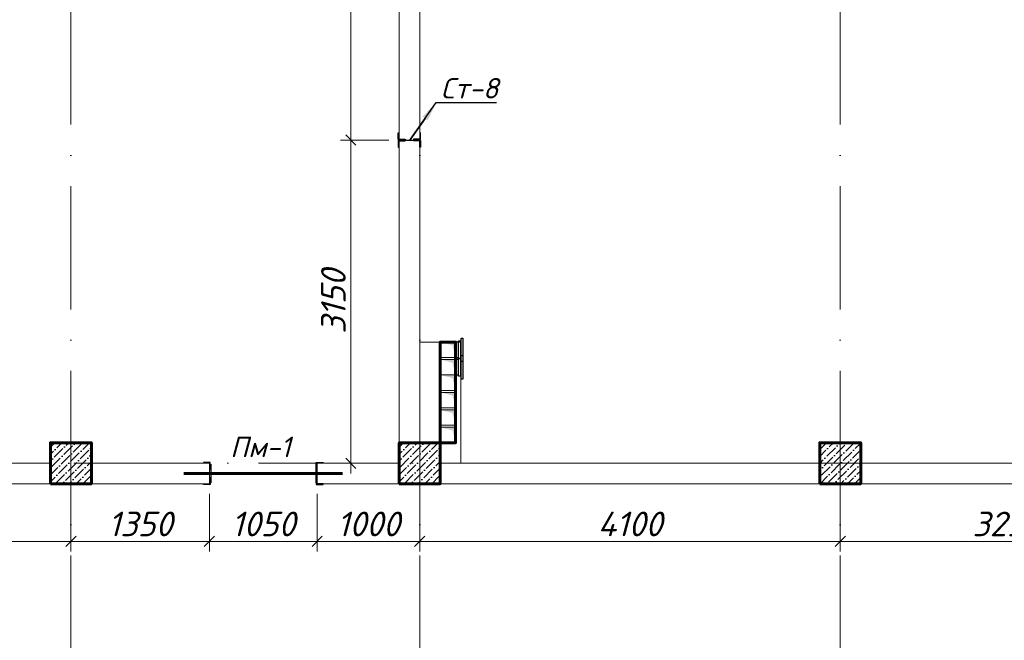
# Model space of a CAD drawing. Header units: millimetres. Extents: x 363306 to 7757304, y 1022887 to 1207196.
# Tile 200 of 256: x 1025562 to 1035162, y 1077084 to 1083133. Entities that reach past the tile are written whole.
import ezdxf
from ezdxf import colors
from ezdxf.entities.mleader import LeaderData, LeaderLine
from ezdxf.math import Vec2, Vec3

# ---------------------------------------------------------------- set-up
doc = ezdxf.new("R2010")
doc.units = ezdxf.units.MM
doc.linetypes.add('ACAD_ISO10W100', pattern=[18, 12, -3, 0, -3])
for name, color, linetype, lineweight in [('.', 7, 'Continuous', 15), ('5   0.30', 1, 'Continuous', 30), ('размеры', 12, 'Continuous', 15)]:
    doc.layers.add(name, color=color, linetype=linetype, lineweight=lineweight)
doc.layers.add('0 @ 100', color=7, linetype='Continuous')
doc.layers.add('kcd_tx', color=7, linetype='Continuous')
doc.styles.add('iso', font='isocpeur.TTF')
doc.styles.add('ISOCPEUR', font='isocpeur.TTF')
doc.styles.get("Standard").update_dxf_attribs({"font": 'isocpeui.ttf'})
doc.styles.add('ГОСТ 2.304', font='isocpeui.ttf')
doc.dimstyles.new('Санжар', dxfattribs={"dimtxt": 240, "dimasz": 200, "dimexe": 200, "dimexo": 200, "dimgap": 50, "dimtad": 1, "dimdec": 0, "dimtxsty": 'Standard', "dimblk": 'OBLIQUE', "dimcen": 2.5, "dimdle": 200, "dimclrd": 152, "dimclre": 152, "dimclrt": 152, "dimadec": 0, "dimazin": 0, "dimtfac": 1, "dimtdec": 0, "dimtmove": 0, "dimatfit": 3, "dimldrblk": 'OBLIQUE', "dimfxl": 0, "dimlwd": 0, "dimlwe": 0, "dimarcsym": 0})

# ---------------------------------------------------------------- blocks, each defined once
blk = doc.blocks.new('*U25')
at = {"color": 0, "linetype": 'ByBlock', "lineweight": -2, "ltscale": 100}
blk.add_lwpolyline([(0, 0), (63, 0), (63, 2.7, 0.414214), (60.7, 5), (12, 5, -0.414214), (5, 12), (5, 60.7, 0.414214), (2.7, 63), (0, 63)], format="xyb", close=True, dxfattribs=at)
blk = doc.blocks.new('*U35')
at = {"color": 0, "linetype": 'ByBlock', "lineweight": -2, "ltscale": 100}
blk.add_lwpolyline([(0, 0), (63, 0), (63, 2.7, 0.414214), (60.7, 5), (12, 5, -0.414214), (5, 12), (5, 60.7, 0.414214), (2.7, 63), (0, 63)], format="xyb", close=True, dxfattribs=at)
blk = doc.blocks.new('*U434')
at = {"color": 0, "linetype": 'ByBlock', "lineweight": -2, "ltscale": 100}
blk.add_lwpolyline([(0, 0), (63, 0), (63, 2.7, 0.414214), (60.7, 5), (12, 5, -0.414214), (5, 12), (5, 60.7, 0.414214), (2.7, 63), (0, 63)], format="xyb", close=True, dxfattribs=at)
blk = doc.blocks.new('_Oblique')
at = {"color": 0, "linetype": 'ByBlock', "lineweight": -2}
blk.add_line((-0.5, -0.5), (0.5, 0.5), dxfattribs=at)
blk = doc.blocks.new('*D749')
at = {"layer": 'Defpoints', "color": 0, "lineweight": 25, "transparency": 16777216}
for p in [(1028790.8, 1081960.4), (1029262.3, 1081960.4), (1029162.3, 1078810.4)]:
    blk.add_point(p, dxfattribs=at)
at = {"layer": 'kcd_tx', "lineweight": 0, "transparency": 16777216}
for p, q in [((1028790.8, 1078710.4), (1028790.8, 1082060.4)), ((1029162.3, 1081960.4), (1028690.8, 1081960.4)), ((1029062.3, 1078810.4), (1028690.8, 1078810.4))]:
    blk.add_line(p, q, dxfattribs=at)
at = {"layer": 'kcd_tx', "lineweight": 0, "transparency": 16777216, "xscale": 100, "yscale": 100, "zscale": 100}
for p, rotation in [((1028790.8, 1081960.4), 90), ((1028790.8, 1078810.4), 270)]:
    blk.add_blockref('_Oblique', p, dxfattribs=dict(at, rotation=rotation))
at = {"layer": 'kcd_tx', "lineweight": 30, "transparency": 16777216, "insert": (1028620.8, 1080385.4), "char_height": 240, "attachment_point": 5, "rotation": 90}
blk.add_mtext('3150', dxfattribs=at)
blk = doc.blocks.new('*D750')
at = {"layer": 'Defpoints', "color": 0, "lineweight": 25, "transparency": 16777216}
for p in [(1028790.8, 1085110.4), (1029162.3, 1085110.4), (1029262.3, 1081960.4)]:
    blk.add_point(p, dxfattribs=at)
at = {"layer": 'kcd_tx', "lineweight": 0, "transparency": 16777216}
for p, q in [((1028790.8, 1081860.4), (1028790.8, 1085210.4)), ((1029062.3, 1085110.4), (1028690.8, 1085110.4)), ((1029162.3, 1081960.4), (1028690.8, 1081960.4))]:
    blk.add_line(p, q, dxfattribs=at)
at = {"layer": 'kcd_tx', "lineweight": 0, "transparency": 16777216, "xscale": 100, "yscale": 100, "zscale": 100}
for p, rotation in [((1028790.8, 1085110.4), 90), ((1028790.8, 1081960.4), 270)]:
    blk.add_blockref('_Oblique', p, dxfattribs=dict(at, rotation=rotation))
at = {"layer": 'kcd_tx', "lineweight": 30, "transparency": 16777216, "insert": (1028620.8, 1083535.4), "char_height": 240, "attachment_point": 5, "rotation": 90}
blk.add_mtext('3150', dxfattribs=at)
blk = doc.blocks.new('*D561')
at = {"layer": 'Defpoints', "color": 0, "lineweight": 25, "transparency": 16777216}
for p in [(1023062.3, 1078618.3), (1026062.3, 1078610.4), (1026062.3, 1078048.3)]:
    blk.add_point(p, dxfattribs=at)
at = {"layer": 'kcd_tx', "lineweight": 0, "transparency": 16777216}
for p, q in [((1023062.3, 1078518.3), (1023062.3, 1077948.3)), ((1026062.3, 1078510.4), (1026062.3, 1077948.3)), ((1022962.3, 1078048.3), (1026162.3, 1078048.3))]:
    blk.add_line(p, q, dxfattribs=at)
at = {"layer": 'kcd_tx', "lineweight": 0, "transparency": 16777216, "xscale": 100, "yscale": 100, "zscale": 100, "rotation": 180}
blk.add_blockref('_Oblique', (1023062.3, 1078048.3), dxfattribs=at)
at = {"layer": 'kcd_tx', "lineweight": 0, "transparency": 16777216, "xscale": 100, "yscale": 100, "zscale": 100}
blk.add_blockref('_Oblique', (1026062.3, 1078048.3), dxfattribs=at)
at = {"layer": 'kcd_tx', "lineweight": 30, "transparency": 16777216, "insert": (1024562.3, 1078218.3), "char_height": 240, "attachment_point": 5}
blk.add_mtext('3000', dxfattribs=at)
blk = doc.blocks.new('*D562')
at = {"layer": 'Defpoints', "color": 0, "lineweight": 25, "transparency": 16777216}
for p in [(1026062.3, 1078610.4), (1027412.3, 1078610.4), (1027412.3, 1078048.3)]:
    blk.add_point(p, dxfattribs=at)
at = {"layer": 'kcd_tx', "lineweight": 0, "transparency": 16777216}
for p, q in [((1026062.3, 1078510.4), (1026062.3, 1077948.3)), ((1027412.3, 1078510.4), (1027412.3, 1077948.3)), ((1025962.3, 1078048.3), (1027512.3, 1078048.3))]:
    blk.add_line(p, q, dxfattribs=at)
at = {"layer": 'kcd_tx', "lineweight": 0, "transparency": 16777216, "xscale": 100, "yscale": 100, "zscale": 100, "rotation": 180}
blk.add_blockref('_Oblique', (1026062.3, 1078048.3), dxfattribs=at)
at = {"layer": 'kcd_tx', "lineweight": 0, "transparency": 16777216, "xscale": 100, "yscale": 100, "zscale": 100}
blk.add_blockref('_Oblique', (1027412.3, 1078048.3), dxfattribs=at)
at = {"layer": 'kcd_tx', "lineweight": 30, "transparency": 16777216, "insert": (1026737.3, 1078218.3), "char_height": 240, "attachment_point": 5}
blk.add_mtext('1350', dxfattribs=at)
blk = doc.blocks.new('*D563')
at = {"layer": 'Defpoints', "color": 0, "lineweight": 25, "transparency": 16777216}
for p in [(1027412.3, 1078610.4), (1028462.3, 1078610.4), (1028462.3, 1078048.3)]:
    blk.add_point(p, dxfattribs=at)
at = {"layer": 'kcd_tx', "lineweight": 0, "transparency": 16777216}
for p, q in [((1027412.3, 1078510.4), (1027412.3, 1077948.3)), ((1028462.3, 1078510.4), (1028462.3, 1077948.3)), ((1027312.3, 1078048.3), (1028562.3, 1078048.3))]:
    blk.add_line(p, q, dxfattribs=at)
at = {"layer": 'kcd_tx', "lineweight": 0, "transparency": 16777216, "xscale": 100, "yscale": 100, "zscale": 100, "rotation": 180}
blk.add_blockref('_Oblique', (1027412.3, 1078048.3), dxfattribs=at)
at = {"layer": 'kcd_tx', "lineweight": 0, "transparency": 16777216, "xscale": 100, "yscale": 100, "zscale": 100}
blk.add_blockref('_Oblique', (1028462.3, 1078048.3), dxfattribs=at)
at = {"layer": 'kcd_tx', "lineweight": 30, "transparency": 16777216, "insert": (1027937.3, 1078218.3), "char_height": 240, "attachment_point": 5}
blk.add_mtext('1050', dxfattribs=at)
blk = doc.blocks.new('*D564')
at = {"layer": 'Defpoints', "color": 0, "lineweight": 25, "transparency": 16777216}
for p in [(1028462.3, 1078610.4), (1029462.3, 1078610.4), (1029462.3, 1078048.3)]:
    blk.add_point(p, dxfattribs=at)
at = {"layer": 'kcd_tx', "lineweight": 0, "transparency": 16777216}
for p, q in [((1028462.3, 1078510.4), (1028462.3, 1077948.3)), ((1029462.3, 1078510.4), (1029462.3, 1077948.3)), ((1028362.3, 1078048.3), (1029562.3, 1078048.3))]:
    blk.add_line(p, q, dxfattribs=at)
at = {"layer": 'kcd_tx', "lineweight": 0, "transparency": 16777216, "xscale": 100, "yscale": 100, "zscale": 100, "rotation": 180}
blk.add_blockref('_Oblique', (1028462.3, 1078048.3), dxfattribs=at)
at = {"layer": 'kcd_tx', "lineweight": 0, "transparency": 16777216, "xscale": 100, "yscale": 100, "zscale": 100}
blk.add_blockref('_Oblique', (1029462.3, 1078048.3), dxfattribs=at)
at = {"layer": 'kcd_tx', "lineweight": 30, "transparency": 16777216, "insert": (1028962.3, 1078218.3), "char_height": 240, "attachment_point": 5}
blk.add_mtext('1000', dxfattribs=at)
blk = doc.blocks.new('*D565')
at = {"layer": 'Defpoints', "color": 0, "lineweight": 25, "transparency": 16777216}
for p in [(1029462.3, 1078610.4), (1033562.3, 1078610.4), (1033562.3, 1078048.3)]:
    blk.add_point(p, dxfattribs=at)
at = {"layer": 'kcd_tx', "lineweight": 0, "transparency": 16777216}
for p, q in [((1029462.3, 1078510.4), (1029462.3, 1077948.3)), ((1033562.3, 1078510.4), (1033562.3, 1077948.3)), ((1029362.3, 1078048.3), (1033662.3, 1078048.3))]:
    blk.add_line(p, q, dxfattribs=at)
at = {"layer": 'kcd_tx', "lineweight": 0, "transparency": 16777216, "xscale": 100, "yscale": 100, "zscale": 100, "rotation": 180}
blk.add_blockref('_Oblique', (1029462.3, 1078048.3), dxfattribs=at)
at = {"layer": 'kcd_tx', "lineweight": 0, "transparency": 16777216, "xscale": 100, "yscale": 100, "zscale": 100}
blk.add_blockref('_Oblique', (1033562.3, 1078048.3), dxfattribs=at)
at = {"layer": 'kcd_tx', "lineweight": 30, "transparency": 16777216, "insert": (1031512.3, 1078218.3), "char_height": 240, "attachment_point": 5}
blk.add_mtext('4100', dxfattribs=at)
blk = doc.blocks.new('*D566')
at = {"layer": 'Defpoints', "color": 0, "lineweight": 25, "transparency": 16777216}
for p in [(1033562.3, 1078610.4), (1036812.3, 1078610.4), (1036812.3, 1078048.3)]:
    blk.add_point(p, dxfattribs=at)
at = {"layer": 'kcd_tx', "lineweight": 0, "transparency": 16777216}
for p, q in [((1033562.3, 1078510.4), (1033562.3, 1077948.3)), ((1036812.3, 1078510.4), (1036812.3, 1077948.3)), ((1033462.3, 1078048.3), (1036912.3, 1078048.3))]:
    blk.add_line(p, q, dxfattribs=at)
at = {"layer": 'kcd_tx', "lineweight": 0, "transparency": 16777216, "xscale": 100, "yscale": 100, "zscale": 100, "rotation": 180}
blk.add_blockref('_Oblique', (1033562.3, 1078048.3), dxfattribs=at)
at = {"layer": 'kcd_tx', "lineweight": 0, "transparency": 16777216, "xscale": 100, "yscale": 100, "zscale": 100}
blk.add_blockref('_Oblique', (1036812.3, 1078048.3), dxfattribs=at)
at = {"layer": 'kcd_tx', "lineweight": 30, "transparency": 16777216, "insert": (1035187.3, 1078218.3), "char_height": 240, "attachment_point": 5}
blk.add_mtext('3250', dxfattribs=at)
blk = doc.blocks.new('EBF')
at = {"color": 5, "lineweight": 30, "ltscale": 100}
for points in [[(1294373.8, 1827283.5), (1294548.8, 1827283.5), (1294548.8, 1827263.5), (1294373.8, 1827263.5)], [(1294386.3, 1827283.5), (1294536.3, 1827283.5), (1294536.3, 1827310.5), (1294386.3, 1827310.5)], [(1294346.3, 1827255.5), (1294576.3, 1827255.5), (1294576.3, 1827240.5), (1294346.3, 1827240.5)]]:
    blk.add_lwpolyline(points, close=True, dxfattribs=at)
blk = doc.blocks.new('5TWE')
at = {"color": 116, "lineweight": 0, "true_color": 0x136734, "const_width": 30}
blk.add_lwpolyline([(671011.7, 1826860), (672561.7, 1826860)], dxfattribs=at)
at = {"layer": '5   0.30', "color": 5, "lineweight": 30, "ltscale": 200}
for p, q in [((671273.9, 1826952.1), (671273.9, 1826767.9)), ((672299.5, 1826952.1), (672299.5, 1826767.9))]:
    blk.add_line(p, q, dxfattribs=at)
at = {"layer": '5   0.30', "color": 5, "lineweight": 30, "ltscale": 200, "yscale": 1.05763968, "zscale": 1.05763968, "rotation": 180}
for p, xscale in [((671269.8, 1826968.4), 1.05763968), ((672303.5, 1826968.4), -1.05763968)]:
    blk.add_blockref('*U25', p, dxfattribs=dict(at, xscale=xscale))
at = {"layer": '5   0.30', "color": 5, "lineweight": 30, "ltscale": 200, "extrusion": (0, 0, -1), "yscale": 1.05763968, "zscale": -1.05763968}
for p, xscale in [((-671269.8, 1826753.5), 1.05763968), ((-672303.5, 1826753.5), -1.05763968)]:
    blk.add_blockref('*U25', p, dxfattribs=dict(at, xscale=xscale))
at = {"color": 18, "lineweight": 0, "true_color": 0x000000, "insert": (671463.5, 1827218.6), "char_height": 200, "width": 262.818, "attachment_point": 1}
blk.add_mtext('{\\C116;\\c3434259;Пм-1}', dxfattribs=at)
ml = blk.add_multileader_mtext('Standard')
ml.set_content('{\\fISOCPEUR|b0|i1|c204|p34;\\C5;Ст-6}', color=256, style='ISOCPEUR')
ml.set_leader_properties()
ml.build(insert=Vec2(0, 0))
ml.multileader.update_dxf_attribs({"text_left_attachment_type": 6, "text_right_attachment_type": 6, "dogleg_length": 0.208, "arrow_head_size": 187.5, "scale": 100})
ctx = ml.context
ctx.base_point, ctx.scale, ctx.char_height, ctx.arrow_head_size, ctx.landing_gap_size, ctx.plane_origin = Vec3(671509.9, 1827427), 100, 200, 187.5, 0, Vec3(675899.8, 1828882)
ctx.left_attachment, ctx.right_attachment, ctx.text_align_type = 6, 6, 1
notes = []
notes.append((ctx, [(1, (1, 1, 0), (672127.8, 1827427), (-1, 0), 20.8, [(2, [(671269.8, 1826968.4)], 0, []), (1, [(672322.3, 1826960), (672322.3, 1826960)], 0, [])])]))
ctx.mtext.insert, ctx.mtext.alignment, ctx.mtext.flow_direction = Vec3(671808.4, 1827667), 2, 5
for ctx, leaders in notes:
    for number, flags, end, landing, length, lines in leaders:
        leader = LeaderData()
        leader.index, (leader.has_last_leader_line, leader.has_dogleg_vector, leader.attachment_direction) = number, flags
        leader.last_leader_point, leader.dogleg_vector, leader.dogleg_length = Vec3(end), Vec3(landing), length
        for number, points, colour, breaks in lines:
            line = LeaderLine()
            line.index, line.vertices, line.color, line.breaks = number, Vec3.list(points), colors.encode_raw_color(colour), breaks
            leader.lines.append(line)
        ctx.leaders.append(leader)

msp = doc.modelspace()

# ---------------------------------------------------------------- hatches: boundary and pattern name
at = {"layer": '.', "lineweight": 0, "ltscale": 100, "transparency": 33554687}
h = msp.add_hatch(color=256, dxfattribs=at)
h.dxf.hatch_style = 1
h.paths.add_polyline_path([(1029662.268, 1079990.387), (1029812.268, 1079990.387), (1029812.268, 1079840.387), (1029782.216, 1079960.336)])
h = msp.add_hatch(color=256, dxfattribs=at)
h.dxf.hatch_style = 1
h.paths.add_polyline_path([(1029662.268, 1079820.387), (1029812.268, 1079820.387), (1029812.268, 1079670.387), (1029782.216, 1079790.336)])
h = msp.add_hatch(color=256, dxfattribs=at)
h.dxf.hatch_style = 1
h.paths.add_polyline_path([(1029662.268, 1079670.387), (1029812.268, 1079670.387), (1029812.268, 1079520.387), (1029782.216, 1079640.336)])
h = msp.add_hatch(color=256, dxfattribs=at)
h.dxf.hatch_style = 1
h.paths.add_polyline_path([(1029662.268, 1079500.387), (1029812.268, 1079500.387), (1029812.268, 1079350.387), (1029782.216, 1079470.336)])
h = msp.add_hatch(color=256, dxfattribs=at)
h.dxf.hatch_style = 1
h.paths.add_polyline_path([(1029662.268, 1079330.387), (1029812.268, 1079330.387), (1029812.268, 1079180.387), (1029782.216, 1079300.336)])
h = msp.add_hatch(color=256, dxfattribs=at)
h.dxf.hatch_style = 1
h.paths.add_polyline_path([(1029662.268, 1079160.387), (1029812.268, 1079160.387), (1029812.268, 1079010.387), (1029782.216, 1079130.336)])
at = {"ltscale": 100}
h = msp.add_hatch(dxfattribs=at)
h.set_pattern_fill('ANSI36', color=256, scale=15, style=0)
h.set_pattern_definition([(45, (-16017900.283, 10261840.387), (25.25697034, 92.60889125), [119.0625, -23.8125, 0, -23.8125])])
h.paths.add_polyline_path([(1026262.268, 1079010.387), (1025862.268, 1079010.387), (1025862.268, 1078610.387), (1026262.268, 1078610.387)])
h = msp.add_hatch(dxfattribs=at)
h.set_pattern_fill('ANSI36', color=256, scale=15, style=0)
h.set_pattern_definition([(45, (-16014500.283, 10261840.387), (25.25697034, 92.60889125), [119.0625, -23.8125, 0, -23.8125])])
h.paths.add_polyline_path([(1029662.268, 1079010.387), (1029262.268, 1079010.387), (1029262.268, 1078610.387), (1029662.268, 1078610.387)])
h = msp.add_hatch(dxfattribs=at)
h.set_pattern_fill('ANSI36', color=256, scale=15, style=0)
h.set_pattern_definition([(45, (-16019200.283, 10261840.387), (25.25697034, 92.60889125), [119.0625, -23.8125, 0, -23.8125])])
h.paths.add_polyline_path([(1033762.268, 1079010.387), (1033362.268, 1079010.387), (1033362.268, 1078610.387), (1033762.268, 1078610.387)])

# ---------------------------------------------------------------- linework, layer by layer
at = {"color": 1, "linetype": 'ACAD_ISO10W100', "lineweight": 9, "ltscale": 100}
for p, q in [((1026062.268, 1085110.387), (1026062.268, 1066417.835)), ((1029462.268, 1085110.387), (1029462.268, 1066417.835)), ((1033562.268, 1085110.387), (1033562.268, 1066417.835)), ((1043492.268, 1078810.387), (1014088.863, 1078810.387))]:
    msp.add_line(p, q, dxfattribs=at)
at = {"lineweight": 0, "ltscale": 100}
for p, q in [((1029262.268, 1079010.387), (1029262.268, 1084910.387)), ((1029462.268, 1079010.387), (1029462.268, 1084910.387)), ((1025862.268, 1078810.387), (1020262.268, 1078810.387)), ((1027412.268, 1078810.387), (1026262.268, 1078810.387)), ((1027412.268, 1078810.387), (1027412.268, 1078610.387)), ((1029262.268, 1078810.387), (1028462.268, 1078810.387)), ((1028462.268, 1078810.387), (1028462.268, 1078610.387)), ((1033362.268, 1078810.387), (1029662.268, 1078810.387)), ((1036812.268, 1078810.387), (1033762.268, 1078810.387)), ((1027412.268, 1078610.387), (1019262.267, 1078610.387)), ((1036812.268, 1078610.387), (1028462.268, 1078610.387))]:
    msp.add_line(p, q, dxfattribs=at)
at = {"color": 18, "lineweight": 0, "true_color": 0x000000}
msp.add_line((1029262.268, 1081960.387), (1029462.268, 1081960.387), dxfattribs=at)
at = {"color": 116, "lineweight": 0, "ltscale": 100, "true_color": 0x136734}
msp.add_lwpolyline([(1029462.268, 1079990.387), (1029862.268, 1079990.387), (1029862.268, 1078810.387)], dxfattribs=at)
at = {"color": 5, "lineweight": 60}
msp.add_lwpolyline([(1029662.268, 1079010.387), (1029812.268, 1079010.387), (1029812.268, 1079990.387), (1029662.268, 1079990.387)], close=True, dxfattribs=at)
at = {"lineweight": 0, "ltscale": 100}
for points in [[(1029662.268, 1079990.387), (1029812.268, 1079990.387), (1029812.268, 1079840.387), (1029662.268, 1079840.387)], [(1029662.268, 1079820.387), (1029812.268, 1079820.387), (1029812.268, 1079670.387), (1029662.268, 1079670.387)], [(1029662.268, 1079670.387), (1029812.268, 1079670.387), (1029812.268, 1079520.387), (1029662.268, 1079520.387)], [(1029662.268, 1079500.387), (1029812.268, 1079500.387), (1029812.268, 1079350.387), (1029662.268, 1079350.387)], [(1029662.268, 1079330.387), (1029812.268, 1079330.387), (1029812.268, 1079180.387), (1029662.268, 1079180.387)], [(1029662.268, 1079160.387), (1029812.268, 1079160.387), (1029812.268, 1079010.387), (1029662.268, 1079010.387)]]:
    msp.add_lwpolyline(points, close=True, dxfattribs=at)
at = {"layer": '5   0.30', "lineweight": 30, "ltscale": 200}
msp.add_line((1029270.173, 1081960.387), (1029454.362, 1081960.387), dxfattribs=at)
msp.add_line((1029270.173, 1081960.387), (1029454.362, 1081960.387), dxfattribs=at)
at = {"layer": 'размеры', "lineweight": 60, "ltscale": 5}
for points in [[(1025862.268, 1078610.387), (1026262.268, 1078610.387), (1026262.268, 1079010.387), (1025862.268, 1079010.387)], [(1029262.268, 1078610.387), (1029662.268, 1078610.387), (1029662.268, 1079010.387), (1029262.268, 1079010.387)], [(1033362.268, 1078610.387), (1033762.268, 1078610.387), (1033762.268, 1079010.387), (1033362.268, 1079010.387)]]:
    msp.add_lwpolyline(points, close=True, dxfattribs=at)

# ---------------------------------------------------------------- block references
at = {"color": 2, "lineweight": 0, "rotation": 90.00000000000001}
for p in [(2857122.746, -214545.924), (2857122.746, -214715.924)]:
    msp.add_blockref('EBF', p, dxfattribs=at)
at = {"color": 18, "lineweight": 30, "true_color": 0x000000}
msp.add_blockref('5TWE', (356150.601, -748149.583), dxfattribs=at)
at = {"layer": '5   0.30', "lineweight": 30, "ltscale": 200, "yscale": 1.05763968, "zscale": 1.05763968}
for name, p, xscale, rotation in [('*U35', (1029253.836, 1081964.466), -1.05763968, 270), ('*U35', (1029468.688, 1081964.466), 1.05763968, 89.99999999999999), ('*U434', (1029253.836, 1081956.308), 1.05763968, 270)]:
    msp.add_blockref(name, p, dxfattribs=dict(at, xscale=xscale, rotation=rotation))
at = {"layer": '5   0.30', "lineweight": 30, "ltscale": 200, "extrusion": (0, 0, -1), "xscale": 1.05763968, "yscale": 1.05763968, "zscale": -1.05763968, "rotation": 270}
msp.add_blockref('*U434', (-1029468.688, 1081956.308), dxfattribs=at)

# ---------------------------------------------------------------- texts
at = {"lineweight": 9, "char_height": 400, "width": 9717.00309, "attachment_point": 1, "style": 'iso'}
for insert in [(954613.151, 1083015.009), (999613.151, 1083015.009)]:
    msp.add_mtext('\\pi1764.372;{\\fISOCPEUR|b0|i1|c204|p34;Примерных вид для\\P\\pi488.236;стена монтажа (Газоблок)}', dxfattribs=dict(at, insert=insert))
at = {"layer": '0 @ 100', "color": 7, "insert": (761996.908, 1075986.433), "char_height": 318.940213, "width": 19697.5359, "attachment_point": 4, "style": 'ГОСТ 2.304'}
msp.add_mtext('\\pi5457.36288;{\\fISOCPEUR|b1|i1|c204|p34;Характеристика участка строительства:\\P\\pi0;\\P}Расчетная зимняя температура воздух 15 °С.\\PСкоростной напор ветра   - 38кг/м2.\\PВес снегового покрова    - 50кг/м2.\\PКлассификация зданий по функциональной пожарной опасности - Ф 4.1 \\PКоэффициент надежности по назначению - 0.95\\P\\P^IПроектом разработано подъёмник для мало мобильных граждан населения грузоподъемностью 250 кг. скоростью 0,25 см/с. Двери шахт подъёмника противопожарные с пределом огнестойкости El 30. Подъёмники оборудованы кабинами габаритами 1500х1500 мм, ширина дверей кабины обеспечивает проезд инвалидной коляски. Для экстренных случаев подъёмник оснащен дополнительным аккумулятором и механическим спуском для безопасного спуска пассажира в нулевую отметку. Так же в дверях подъёмника установлены замки датчики которые открываются с ключевыми картами, чтобы открыть двери подъёмника.\\P^IС внешней и внутренней стороны наружных стен предусмотрено обшивка из аквапанелей толщиной 12,5мм с утеплением из минераловатной ваты на кварцевой основе, А =0,040 Вт/мС, толщиной 100мм. (по теплотехническому расчету). Наружная отделка из органическое стекло.\\P^IПодрядчик обязан предоставить заказчику сертификаты соответствия и пожарной безопасности на фасадную систему и все применяемые в данной системе материалы и изделия.\\PКонструкции, изделия и материалы применены по действующим стандартам, ТУ, сертификатам. На путях эвакуации используются отделочные материалы, соответствующие требованиям п. 5.25 ШНК 2.01.02-04.\\PОтделка стен с внутренней стороны окраска водоэмульсионными красками светлых тонов. Во внутренней и наружной отделке использованы современные отделочные материалы используемые на территории Республики Узбекистан.\\P^IКрыша - скатная из металлических профилированных листов с полимерными покрытиями с обеих сторон толщ.0,55мм по металлическим конструкциям.\\P^IПо периметру наружных стен устраивается бетонная отмостка. Бетон кл.В 7,5 шириной 1000 мм, толщиной 50 мм по гравийному основанию толщиной 100 мм -150 мм.\\P^IВсе строительно-монтажные работы вести согласно указаний соответствующих строительных норм и проекта производства работ (П.П.Р.) на основании ШНК 3.01.01 - 03 и КМК 3.01.02 - 00.', dxfattribs=at)

# ---------------------------------------------------------------- dimensions: what is measured, and where the dimension line sits
at = {"layer": 'kcd_tx', "color": 244, "lineweight": 30, "true_color": 0x991b1e}
for base, p1, p2, picture, middle in [((1028790.819, 1085110.387), (1029262.268, 1081960.387), (1029162.268, 1085110.387), '*D750', (1028620.819, 1083535.387)), ((1028790.819, 1081960.387), (1029162.268, 1078810.387), (1029262.268, 1081960.387), '*D749', (1028620.819, 1080385.387))]:
    dim = msp.add_linear_dim(base=base, p1=p1, p2=p2, angle=90, dimstyle='Санжар', override={"dimasz": 100, "dimexe": 100, "dimexo": 100, "dimdle": 100, "dimclrd": 256, "dimclre": 256, "dimclrt": 256, "dimtmove": 1, "dimfxl": 0, "dimarcsym": 2}, dxfattribs=at)
    dim.commit()
    dim.dimension.update_dxf_attribs({"geometry": picture, "text_midpoint": middle})
for base, p1, p2, picture, middle in [((1026062.268, 1078048.331), (1023062.268, 1078618.292), (1026062.268, 1078610.387), '*D561', (1024562.268, 1078218.331)), ((1027412.268, 1078048.331), (1026062.268, 1078610.387), (1027412.268, 1078610.387), '*D562', (1026737.268, 1078218.331)), ((1028462.268, 1078048.331), (1027412.268, 1078610.387), (1028462.268, 1078610.387), '*D563', (1027937.268, 1078218.331)), ((1029462.268, 1078048.331), (1028462.268, 1078610.387), (1029462.268, 1078610.387), '*D564', (1028962.268, 1078218.331)), ((1033562.268, 1078048.331), (1029462.268, 1078610.387), (1033562.268, 1078610.387), '*D565', (1031512.268, 1078218.331)), ((1036812.268, 1078048.331), (1033562.268, 1078610.387), (1036812.268, 1078610.387), '*D566', (1035187.268, 1078218.331))]:
    dim = msp.add_linear_dim(base=base, p1=p1, p2=p2, dimstyle='Санжар', override={"dimasz": 100, "dimexe": 100, "dimexo": 100, "dimdle": 100, "dimclrd": 256, "dimclre": 256, "dimclrt": 256, "dimtmove": 1, "dimfxl": 0, "dimarcsym": 2}, dxfattribs=at)
    dim.commit()
    dim.dimension.update_dxf_attribs({"geometry": picture, "text_midpoint": middle})

# ---------------------------------------------------------------- leaders
ml = msp.add_multileader_mtext('Standard')
ml.set_content('{\\fISOCPEUR|b0|i1|c204|p34;\\C5;Ст-8}', color=256, style='ISOCPEUR')
ml.set_leader_properties()
ml.build(insert=Vec2(0, 0))
ml.multileader.update_dxf_attribs({"text_left_attachment_type": 6, "text_right_attachment_type": 6, "dogleg_length": 0.208, "arrow_head_size": 187.5, "scale": 100})
ctx = ml.context
ctx.base_point, ctx.scale, ctx.char_height, ctx.arrow_head_size, ctx.landing_gap_size, ctx.plane_origin = Vec3(1029644.145, 1082325.166), 100, 200, 187.5, 0, Vec3(1033949.528, 1080927.553)
ctx.left_attachment, ctx.right_attachment, ctx.text_align_type = 6, 6, 1
notes = []
notes.append((ctx, [(0, (1, 1, 0), (1029623.326, 1082325.166), (1, 0), 20.819, [(1, [(1029623.326, 1082325.166), (1029366.971, 1081960.387), (1029366.971, 1081960.387)], 0, [])])]))
ctx.mtext.insert, ctx.mtext.alignment, ctx.mtext.flow_direction = Vec3(1029948.615, 1082565.166), 2, 5
ml = msp.add_multileader_mtext('Standard')
ml.set_content('{\\fISOCPEUR|b0|i1|c204|p34;\\C5;Ст-8}', color=256, style='ISOCPEUR')
ml.set_leader_properties()
ml.build(insert=Vec2(0, 0))
ml.multileader.update_dxf_attribs({"text_left_attachment_type": 6, "text_right_attachment_type": 6, "dogleg_length": 0.208, "arrow_head_size": 187.5, "scale": 100})
ctx = ml.context
ctx.base_point, ctx.scale, ctx.char_height, ctx.arrow_head_size, ctx.landing_gap_size, ctx.plane_origin = Vec3(1022054.667, 1079315.166), 100, 200, 187.5, 0, Vec3(1018479.711, 1077677.553)
ctx.left_attachment, ctx.right_attachment, ctx.text_align_type = 6, 6, 1
notes.append((ctx, [(0, (1, 1, 0), (1022684.425, 1079315.166), (-1, 0), 20.819, [(1, [(1022684.425, 1079315.166), (1023062.268, 1078710.387), (1023062.268, 1078710.387)], 0, [])])]))
ctx.mtext.insert, ctx.mtext.width, ctx.mtext.alignment, ctx.mtext.flow_direction = Vec3(1022359.136, 1079555.166), 760.27741, 2, 5
for ctx, leaders in notes:
    for number, flags, end, landing, length, lines in leaders:
        leader = LeaderData()
        leader.index, (leader.has_last_leader_line, leader.has_dogleg_vector, leader.attachment_direction) = number, flags
        leader.last_leader_point, leader.dogleg_vector, leader.dogleg_length = Vec3(end), Vec3(landing), length
        for number, points, colour, breaks in lines:
            line = LeaderLine()
            line.index, line.vertices, line.color, line.breaks = number, Vec3.list(points), colors.encode_raw_color(colour), breaks
            leader.lines.append(line)
        ctx.leaders.append(leader)

doc.saveas('drawing.dxf')
